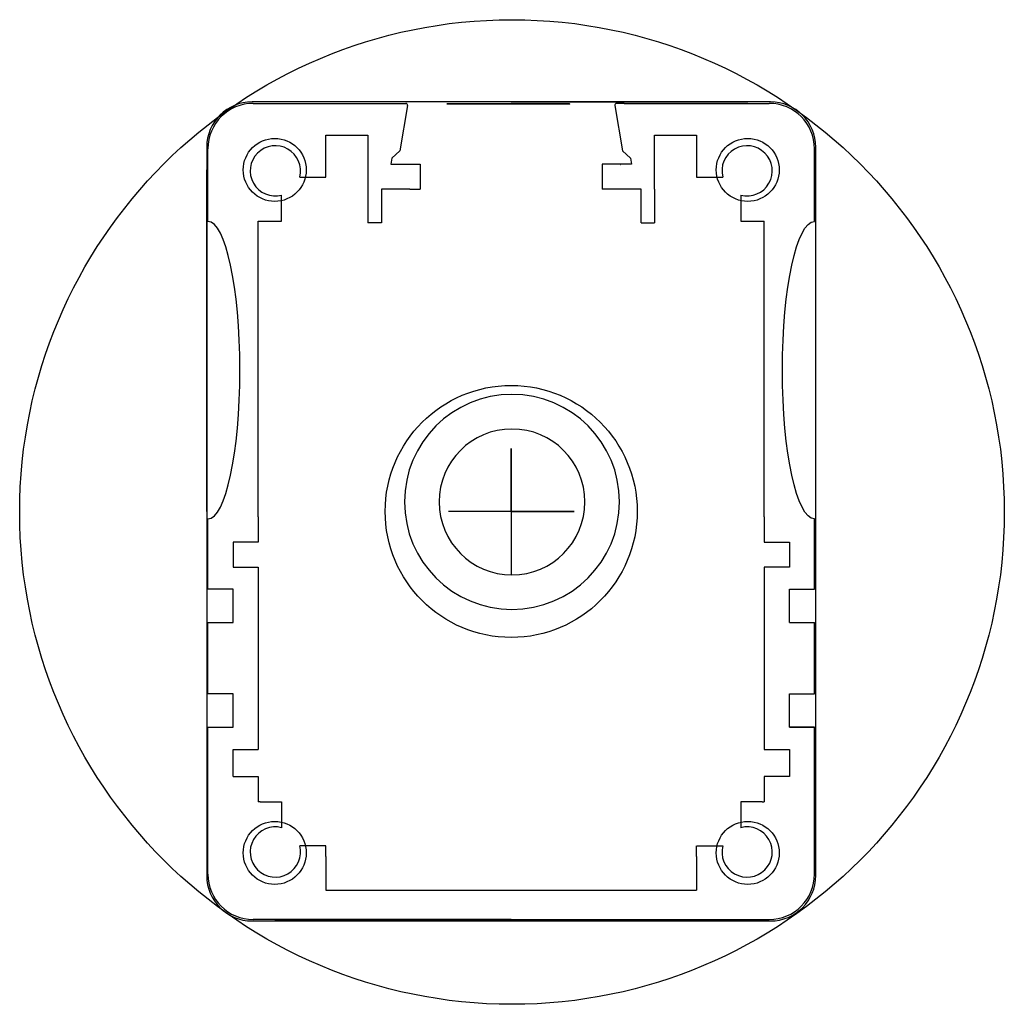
# Model space of a CAD drawing. Header units: millimetres. Extents: x 2146.96 to 2149.31, y 1358.95 to 1361.3.
import ezdxf

# ---------------------------------------------------------------- set-up
doc = ezdxf.new("R2010")
doc.units = ezdxf.units.MM
doc.layers.add('GASKET', color=4, linetype='Continuous', lineweight=25)
doc.layers.add('LEDY', color=2, linetype='Continuous', lineweight=35)
for name, color, linetype in [('LEDG', 110, 'Continuous'), ('LEDR', 232, 'Continuous'), ('LENS', 20, 'Continuous'), ('SMBSSRINGBOT', 132, 'Continuous'), ('SMBTOPRING', 132, 'Continuous'), ('SScable', 7, 'Continuous'), ('SSCEPYLON', 50, 'Continuous')]:
    doc.layers.add(name, color=color, linetype=linetype)

# ---------------------------------------------------------------- blocks, each defined once
blk = doc.blocks.new('Drawing3')
at = {"layer": 'GASKET'}
for p, q in [((21.8889, 9.8252), (20.6549, 9.8252)), ((21.2719, 9.8252), (21.8349, 9.8252)), ((20.5469, 9.7172), (20.5469, 7.9832)), ((21.9969, 7.9832), (21.9969, 9.7172)), ((20.5469, 8.8502), (20.5469, 9.6632)), ((20.5469, 8.8502), (20.5469, 8.0372)), ((20.6549, 7.8752), (21.8889, 7.8752)), ((21.2719, 7.8752), (20.7089, 7.8752))]:
    blk.add_line(p, q, dxfattribs=at)
for centre, radius in [((20.7089, 9.6632), 0.075), ((21.8349, 9.6632), 0.075), ((21.2719, 8.8502), 0.3), ((20.7089, 8.0372), 0.075), ((21.8349, 8.0372), 0.075)]:
    blk.add_circle(centre, radius, dxfattribs=at)
for centre, start, end in [((20.6549, 9.7172), 90, 180), ((21.8889, 9.7172), 0, 90), ((20.6549, 7.9832), 180, 270), ((21.8889, 7.9832), 270, 0)]:
    blk.add_arc(centre, 0.108, start, end, dxfattribs=at)

msp = doc.modelspace()

# ---------------------------------------------------------------- linework, layer by layer
at = {"layer": 'LEDG', "extrusion": (0.000335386, 1, 0)}
msp.add_circle((-2147.6729, 8.756, 1361.8197), 0.1465, dxfattribs=at)
at = {"layer": 'LEDR', "extrusion": (0.000335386, 1, 0)}
msp.add_circle((-2147.6729, 8.412, 1361.8197), 0.1465, dxfattribs=at)
at = {"layer": 'LEDY', "extrusion": (0.000335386, 1, 0)}
msp.add_circle((-2147.6729, 9.0999, 1361.8197), 0.1465, dxfattribs=at)
at = {"layer": 'LENS'}
msp.add_line((2148.3972, 1360.9549, -0.0033), (2148.3987, 1360.9549, -0.0033), dxfattribs=at)
at = {"layer": 'SMBSSRINGBOT', "extrusion": (0, 0, -1)}
msp.add_circle((-2148.1386, 1360.1493, 0.1825), 0.2566, dxfattribs=at)
at = {"layer": 'SMBTOPRING'}
msp.add_circle((2148.1386, 1360.1252, 9.5332), 1.175, dxfattribs=at)
at = {"layer": 'SScable', "extrusion": (0, 1e-16, -1)}
msp.add_circle((-2148.1386, 1360.1493, 11.362), 0.174, dxfattribs=at)
at = {"layer": 'SSCEPYLON'}
for p, q in [((2147.521, 1361.1005), (2147.8668, 1361.1005)), ((2147.8668, 1361.1005), (2147.8849, 1361.1005)), ((2148.4067, 1361.1005), (2148.3886, 1361.1005)), ((2148.4067, 1361.1005), (2148.7524, 1361.1005)), ((2147.8893, 1361.0952), (2147.8708, 1360.9875)), ((2148.3842, 1361.0952), (2148.4027, 1360.9875)), ((2147.6942, 1360.9245), (2147.6942, 1361.0245)), ((2147.6942, 1361.0245), (2147.7948, 1361.0245)), ((2147.7948, 1361.0245), (2147.7948, 1360.8956)), ((2148.4787, 1360.8955), (2148.4787, 1361.0245)), ((2148.4787, 1361.0245), (2148.5789, 1361.0245)), ((2148.5789, 1361.0245), (2148.5789, 1360.9245)), ((2147.4128, 1360.8186), (2147.4128, 1360.9923)), ((2147.8708, 1360.9875), (2147.8518, 1360.9695)), ((2148.4027, 1360.9875), (2148.4217, 1360.9695)), ((2148.8606, 1360.8186), (2148.8606, 1360.9923)), ((2147.8518, 1360.9695), (2147.8498, 1360.9555)), ((2147.8498, 1360.9555), (2147.9198, 1360.9555)), ((2147.9198, 1360.9555), (2147.9198, 1360.8956)), ((2148.3537, 1360.9555), (2148.3537, 1360.8955)), ((2148.4237, 1360.9555), (2148.3537, 1360.9555)), ((2148.4217, 1360.9695), (2148.4237, 1360.9555)), ((2147.6319, 1360.9245), (2147.6942, 1360.9245)), ((2148.5789, 1360.9245), (2148.6416, 1360.9245)), ((2147.7948, 1360.8956), (2147.7948, 1360.8156)), ((2147.8268, 1360.8956), (2147.8268, 1360.8156)), ((2147.8948, 1360.8956), (2147.8268, 1360.8956)), ((2147.8948, 1360.8956), (2147.9198, 1360.8956)), ((2148.4467, 1360.8955), (2148.3537, 1360.8955)), ((2148.4467, 1360.8156), (2148.4467, 1360.8955)), ((2148.4787, 1360.8955), (2148.4787, 1360.8156)), ((2147.5888, 1360.8195), (2147.5888, 1360.8814)), ((2148.6847, 1360.8814), (2148.6847, 1360.8195)), ((2147.5328, 1360.1136), (2147.5328, 1360.8195)), ((2147.5328, 1360.8195), (2147.5888, 1360.8195)), ((2147.8268, 1360.8156), (2147.7948, 1360.8156)), ((2148.4467, 1360.8156), (2148.4787, 1360.8156)), ((2148.6847, 1360.8195), (2148.7407, 1360.8195)), ((2148.7407, 1360.1136), (2148.7407, 1360.8195)), ((2148.1367, 1360.2766), (2148.1367, 1359.9766)), ((2148.1367, 1360.1266), (2148.1367, 1360.2766)), ((2147.5328, 1360.1136), (2147.5328, 1360.0536)), ((2148.2867, 1360.1266), (2147.9868, 1360.1266)), ((2148.1367, 1360.1266), (2148.2867, 1360.1266)), ((2148.7407, 1360.1136), (2148.7407, 1360.0536)), ((2147.4128, 1359.9414), (2147.4128, 1360.1088)), ((2148.8606, 1359.9414), (2148.8606, 1360.1088)), ((2147.4728, 1360.0536), (2147.4728, 1359.9936)), ((2147.5328, 1360.0536), (2147.4728, 1360.0536)), ((2148.7407, 1360.0536), (2148.8007, 1360.0536)), ((2148.8007, 1360.0536), (2148.8007, 1359.9936)), ((2147.4728, 1359.9936), (2147.5328, 1359.9936)), ((2147.4728, 1359.9936), (2147.5328, 1359.9936)), ((2147.5328, 1359.9936), (2147.5328, 1359.5587)), ((2148.8007, 1359.9936), (2148.7407, 1359.9936)), ((2148.7407, 1359.9936), (2148.7407, 1359.9336)), ((2147.4728, 1359.9414), (2147.4128, 1359.9414)), ((2147.4728, 1359.8614), (2147.4728, 1359.9414)), ((2147.4728, 1359.8614), (2147.4728, 1359.9373)), ((2148.7407, 1359.9336), (2148.7407, 1359.6186)), ((2148.8007, 1359.8614), (2148.8007, 1359.9414)), ((2148.8007, 1359.9414), (2148.8606, 1359.9414)), ((2148.8007, 1359.9414), (2148.8606, 1359.9414)), ((2147.4128, 1359.6915), (2147.4128, 1359.8614)), ((2147.4128, 1359.6915), (2147.4128, 1359.8614)), ((2147.4128, 1359.8614), (2147.4728, 1359.8614)), ((2148.8007, 1359.8614), (2148.8606, 1359.8614)), ((2148.8606, 1359.6915), (2148.8606, 1359.8614)), ((2147.4728, 1359.6915), (2147.4128, 1359.6915)), ((2147.4728, 1359.6115), (2147.4728, 1359.6915)), ((2148.8007, 1359.6115), (2148.8007, 1359.6915)), ((2148.8007, 1359.6915), (2148.8606, 1359.6915)), ((2148.7407, 1359.6186), (2148.7407, 1359.5587)), ((2147.4128, 1359.2609), (2147.4128, 1359.6115)), ((2147.4128, 1359.6115), (2147.4728, 1359.6115)), ((2147.4128, 1359.6115), (2147.4728, 1359.6115)), ((2148.8007, 1359.6115), (2148.8606, 1359.6115)), ((2148.8606, 1359.6115), (2148.8007, 1359.6115)), ((2148.8606, 1359.2609), (2148.8606, 1359.6115)), ((2147.4728, 1359.5587), (2147.5328, 1359.5587)), ((2147.4728, 1359.4937), (2147.4728, 1359.5587)), ((2148.7407, 1359.5587), (2148.8007, 1359.5587)), ((2148.8007, 1359.5587), (2148.8007, 1359.4937)), ((2147.4728, 1359.4937), (2147.5328, 1359.4937)), ((2147.4728, 1359.4937), (2147.5328, 1359.4937)), ((2147.5328, 1359.4937), (2147.5328, 1359.4337)), ((2148.7407, 1359.4937), (2148.7407, 1359.4337)), ((2148.8007, 1359.4937), (2148.7407, 1359.4937)), ((2147.5378, 1359.4337), (2147.5328, 1359.4337)), ((2147.5378, 1359.4337), (2147.5888, 1359.4337)), ((2147.5888, 1359.4337), (2147.5888, 1359.3718)), ((2148.7357, 1359.4337), (2148.6847, 1359.4337)), ((2148.6847, 1359.4337), (2148.6847, 1359.3718)), ((2148.7357, 1359.4337), (2148.7407, 1359.4337)), ((2147.6942, 1359.3287), (2147.6319, 1359.3287)), ((2147.6942, 1359.3027), (2147.6942, 1359.3287)), ((2148.5789, 1359.3027), (2148.5789, 1359.3287)), ((2148.5797, 1359.3287), (2148.6416, 1359.3287)), ((2147.6942, 1359.3027), (2147.6942, 1359.2226)), ((2148.5789, 1359.3027), (2148.5789, 1359.2226)), ((2147.6942, 1359.2226), (2148.5789, 1359.2226)), ((2148.1367, 1359.1527), (2147.521, 1359.1527)), ((2148.0267, 1359.1527), (2148.2467, 1359.1527)), ((2148.1367, 1359.1527), (2148.7524, 1359.1527))]:
    msp.add_line(p, q, dxfattribs=at)
for centre, radius, start, end in [((2147.521, 1360.9923), 0.1082, 90, 180), ((2147.8849, 1361.096), 0.0045, 350.2382, 90), ((2148.3886, 1361.096), 0.0045, 90, 189.7618), ((2148.7524, 1360.9923), 0.1082, 0, 90), ((2147.5738, 1360.9395), 0.06, 345.5225, 284.4775), ((2148.6997, 1360.9395), 0.06, 255.5225, 194.4775), ((2147.5738, 1359.3137), 0.06, 75.5225, 14.4775), ((2148.6997, 1359.3137), 0.06, 165.5225, 104.4775), ((2147.521, 1359.2609), 0.1082, 180, 270), ((2148.7524, 1359.2609), 0.1082, 270, 0)]:
    msp.add_arc(centre, radius, start, end, dxfattribs=at)
msp.add_ellipse((2147.4128, 1360.4637), major_axis=(0, 0.3549), ratio=0.215686, start_param=3.141593, end_param=6.283185, dxfattribs=at)
at = {"layer": 'SSCEPYLON', "extrusion": (0, 0, -1)}
msp.add_ellipse((2148.8606, 1360.4637), major_axis=(0, 0.3549), ratio=0.215686, start_param=3.141593, end_param=6.283185, dxfattribs=at)

# ---------------------------------------------------------------- block references
at = {"layer": 'GASKET', "xscale": 1.00254958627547, "yscale": 1.00254958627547, "zscale": 1.00254958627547}
msp.add_blockref('Drawing3', (2126.8106, 1351.2538), dxfattribs=at)

doc.saveas('drawing.dxf')
